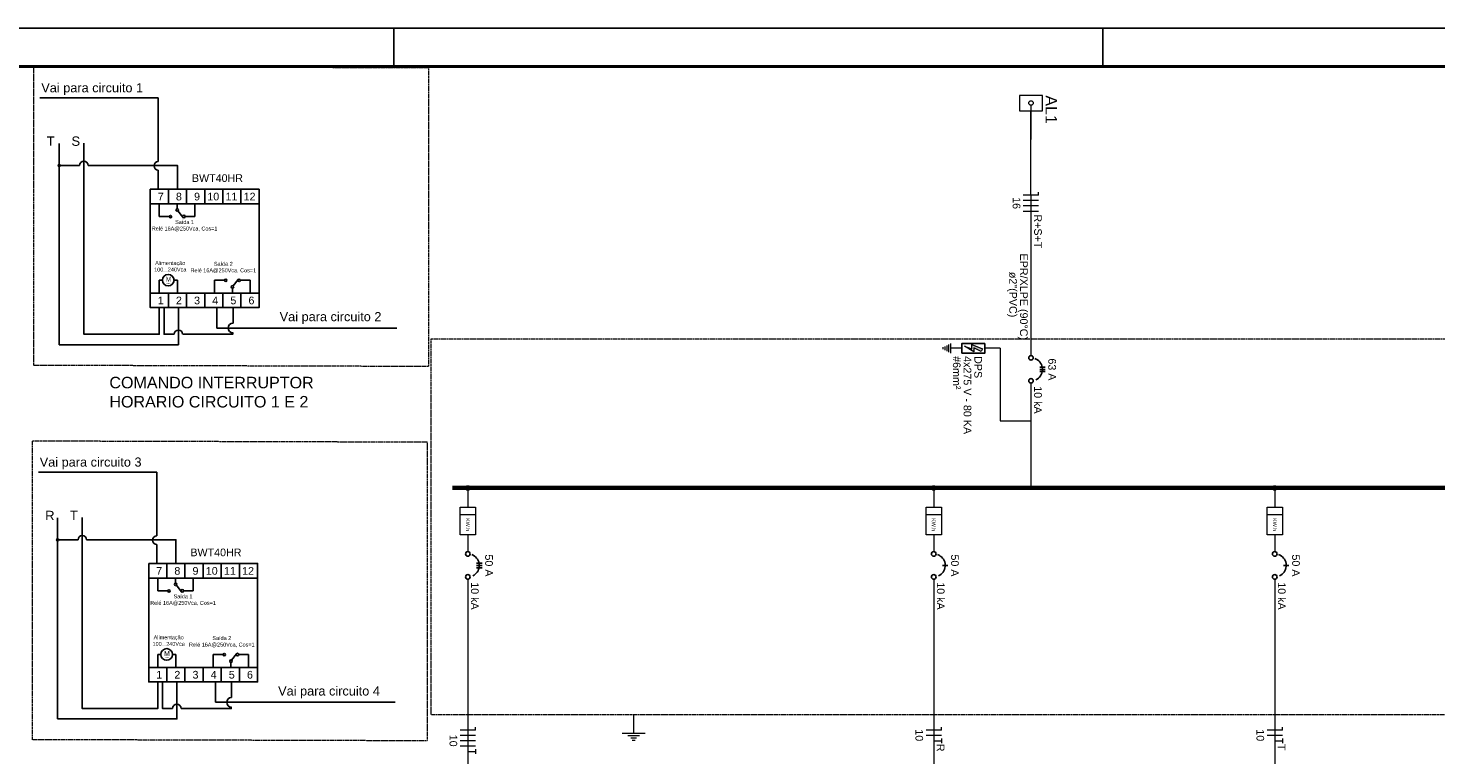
# Paper-space layout '009.DiagramasUnifilares.R00' of a CAD drawing. Header units: millimetres. Extents: x -8768 to 2147, y 15 to 4218.
# Tile 7 of 8: x 1496 to 1864, y 246 to 435. Entities that reach past the tile are written whole.
import ezdxf
from ezdxf.enums import TextEntityAlignment as Align

# ---------------------------------------------------------------- set-up
doc = ezdxf.new("R2010")
doc.units = ezdxf.units.MM
doc.header["$LTSCALE"] = 0.5
doc.linetypes.add('JIS_02_1.2', pattern=[0.25, 0.125, -0.125])
for name, color, linetype, lineweight in [('DI-Barramento', 6, 'Continuous', 60), ('DI-Disjuntor', 1, 'Continuous', 25), ('DI-Fios', 7, 'Continuous', 15), ('DI-Linhas do diagrama', 7, 'Continuous', 15), ('DI-Pontilhado', 7, 'JIS_02_1.2', 9), ('DI-Textos do diagrama', 7, 'Continuous', 9), ('DI-Títulos', 7, 'Continuous', 9)]:
    doc.layers.add(name, color=color, linetype=linetype, lineweight=lineweight)
doc.layers.add('EL_Pranchas', color=7, linetype='Continuous')
doc.layers.add('EXP_Pranchas', color=7, linetype='Continuous')
doc.styles.add('arial', font='arial.ttf')
doc.styles.add('Calibri', font='arial.ttf')
doc.styles.add('TRINIDAD', font='arial.ttf')

# ---------------------------------------------------------------- blocks, each defined once
blk = doc.blocks.new('*U35')
at = {"layer": 'EXP_Pranchas'}
for p, q in [((-555, 410), (-555, 420)), ((-370, 410), (-370, 420))]:
    blk.add_line(p, q, dxfattribs=at)
blk.add_lwpolyline([(0, 0), (-1000, 0), (-1000, 420), (0, 420)], close=True, dxfattribs=at)
at = {"layer": 'EXP_Pranchas', "const_width": 0.8}
blk.add_lwpolyline([(-975, 10), (-10, 10), (-10, 410), (-975, 410)], close=True, dxfattribs=at)

psp = doc.layouts.new('009.DiagramasUnifilares.R00')

# ---------------------------------------------------------------- hatches: boundary and pattern name
h = psp.add_hatch(color=256)
h.dxf.hatch_style = 1
edge = h.paths.add_edge_path()
edge.add_arc((1504.45, 399.63), 0.291, 0, 360)
h = psp.add_hatch(color=256)
h.dxf.hatch_style = 1
edge = h.paths.add_edge_path()
edge.add_arc((1504.04, 301.97), 0.291, 0, 360)
at = {"layer": 'DI-Linhas do diagrama', "linetype": 'Continuous'}
for points in [[(1611.09, 314.89), (1611.14, 314.89), (1611.2, 314.9), (1611.25, 314.91), (1611.3, 314.92), (1611.35, 314.94), (1611.39, 314.97), (1611.44, 315), (1611.48, 315.03), (1611.52, 315.06), (1611.55, 315.1), (1611.58, 315.14), (1611.61, 315.19), (1611.64, 315.23), (1611.66, 315.28), (1611.67, 315.33), (1611.68, 315.38), (1611.69, 315.43), (1611.69, 315.49), (1611.69, 315.54), (1611.68, 315.59), (1611.67, 315.64), (1611.66, 315.69), (1611.64, 315.74), (1611.61, 315.79), (1611.58, 315.83), (1611.55, 315.87), (1611.52, 315.91), (1611.48, 315.95), (1611.44, 315.98), (1611.39, 316.01), (1611.35, 316.03), (1611.3, 316.05), (1611.25, 316.07), (1611.2, 316.08), (1611.14, 316.08), (1611.09, 316.09), (1611.04, 316.08), (1610.99, 316.08), (1610.94, 316.07), (1610.89, 316.05), (1610.84, 316.03), (1610.79, 316.01), (1610.75, 315.98), (1610.71, 315.95), (1610.67, 315.91), (1610.63, 315.87), (1610.6, 315.83), (1610.57, 315.79), (1610.55, 315.74), (1610.53, 315.69), (1610.51, 315.64), (1610.5, 315.59), (1610.49, 315.54), (1610.49, 315.49), (1610.49, 315.43), (1610.5, 315.38), (1610.51, 315.33), (1610.53, 315.28), (1610.55, 315.23), (1610.57, 315.19), (1610.6, 315.14), (1610.63, 315.1), (1610.67, 315.06), (1610.71, 315.03), (1610.75, 315), (1610.79, 314.97), (1610.84, 314.94), (1610.89, 314.92), (1610.94, 314.91), (1610.99, 314.9), (1611.04, 314.89)], [(1732.67, 314.89), (1732.72, 314.89), (1732.77, 314.9), (1732.82, 314.91), (1732.87, 314.92), (1732.92, 314.94), (1732.97, 314.97), (1733.01, 315), (1733.05, 315.03), (1733.09, 315.06), (1733.13, 315.1), (1733.16, 315.14), (1733.19, 315.19), (1733.21, 315.23), (1733.23, 315.28), (1733.25, 315.33), (1733.26, 315.38), (1733.26, 315.43), (1733.27, 315.49), (1733.26, 315.54), (1733.26, 315.59), (1733.25, 315.64), (1733.23, 315.69), (1733.21, 315.74), (1733.19, 315.79), (1733.16, 315.83), (1733.13, 315.87), (1733.09, 315.91), (1733.05, 315.95), (1733.01, 315.98), (1732.97, 316.01), (1732.92, 316.03), (1732.87, 316.05), (1732.82, 316.07), (1732.77, 316.08), (1732.72, 316.08), (1732.67, 316.09), (1732.61, 316.08), (1732.56, 316.08), (1732.51, 316.07), (1732.46, 316.05), (1732.41, 316.03), (1732.37, 316.01), (1732.32, 315.98), (1732.28, 315.95), (1732.24, 315.91), (1732.21, 315.87), (1732.18, 315.83), (1732.15, 315.79), (1732.12, 315.74), (1732.1, 315.69), (1732.09, 315.64), (1732.08, 315.59), (1732.07, 315.54), (1732.07, 315.49), (1732.07, 315.43), (1732.08, 315.38), (1732.09, 315.33), (1732.1, 315.28), (1732.12, 315.23), (1732.15, 315.19), (1732.18, 315.14), (1732.21, 315.1), (1732.24, 315.06), (1732.28, 315.03), (1732.32, 315), (1732.37, 314.97), (1732.41, 314.94), (1732.46, 314.92), (1732.51, 314.91), (1732.56, 314.9), (1732.61, 314.89)], [(1821.67, 314.89), (1821.72, 314.89), (1821.77, 314.9), (1821.82, 314.91), (1821.87, 314.92), (1821.92, 314.94), (1821.97, 314.97), (1822.01, 315), (1822.05, 315.03), (1822.09, 315.06), (1822.13, 315.1), (1822.16, 315.14), (1822.19, 315.19), (1822.21, 315.23), (1822.23, 315.28), (1822.25, 315.33), (1822.26, 315.38), (1822.26, 315.43), (1822.27, 315.49), (1822.26, 315.54), (1822.26, 315.59), (1822.25, 315.64), (1822.23, 315.69), (1822.21, 315.74), (1822.19, 315.79), (1822.16, 315.83), (1822.13, 315.87), (1822.09, 315.91), (1822.05, 315.95), (1822.01, 315.98), (1821.97, 316.01), (1821.92, 316.03), (1821.87, 316.05), (1821.82, 316.07), (1821.77, 316.08), (1821.72, 316.08), (1821.67, 316.09), (1821.61, 316.08), (1821.56, 316.08), (1821.51, 316.07), (1821.46, 316.05), (1821.41, 316.03), (1821.37, 316.01), (1821.32, 315.98), (1821.28, 315.95), (1821.24, 315.91), (1821.21, 315.87), (1821.18, 315.83), (1821.15, 315.79), (1821.12, 315.74), (1821.1, 315.69), (1821.09, 315.64), (1821.08, 315.59), (1821.07, 315.54), (1821.07, 315.49), (1821.07, 315.43), (1821.08, 315.38), (1821.09, 315.33), (1821.1, 315.28), (1821.12, 315.23), (1821.15, 315.19), (1821.18, 315.14), (1821.21, 315.1), (1821.24, 315.06), (1821.28, 315.03), (1821.32, 315), (1821.37, 314.97), (1821.41, 314.94), (1821.46, 314.92), (1821.51, 314.91), (1821.56, 314.9), (1821.61, 314.89)]]:
    psp.add_hatch(color=9, dxfattribs=at).paths.add_polyline_path(points)
at = {"layer": 'DI-Textos do diagrama', "linetype": 'Continuous'}
psp.add_hatch(color=7, dxfattribs=at).paths.add_polyline_path([(1745.09, 351.09), (1743.11, 352.09), (1743.11, 350.99), (1740.71, 352.49), (1742.63, 351.79), (1742.63, 352.94), (1745.39, 351.79)])

# ---------------------------------------------------------------- linework, layer by layer
at = {"color": 1}
for p, q in [((1530.32, 417.28), (1499.43, 417.28)), ((1530.32, 400.63), (1530.32, 417.28)), ((1530.32, 393.45), (1530.32, 398.38)), ((1545.62, 362.54), (1545.62, 357.23)), ((1545.62, 357.23), (1592.57, 357.23)), ((1529.91, 319.62), (1499.03, 319.62)), ((1529.91, 302.97), (1529.91, 319.62)), ((1529.91, 295.79), (1529.91, 300.72)), ((1545.22, 264.88), (1545.22, 259.57)), ((1545.22, 259.57), (1592.16, 259.57))]:
    psp.add_line(p, q, dxfattribs=at)
for p, q in [((1504.45, 387.33), (1504.45, 405.38)), ((1510.89, 387.33), (1510.89, 405.44)), ((1530.58, 389.63), (1530.58, 386.29)), ((1535.22, 389.63), (1535.22, 388.35)), ((1539.84, 389.63), (1539.84, 386.31)), ((1530.58, 386.29), (1533.2, 386.29)), ((1535.42, 387.76), (1536.7, 386.11)), ((1539.84, 386.31), (1537.32, 386.31)), ((1530.58, 366.35), (1530.58, 369.71)), ((1530.58, 369.71), (1531.38, 369.71)), ((1535.32, 369.74), (1534.43, 369.74)), ((1535.32, 366.35), (1535.32, 369.74)), ((1545, 366.35), (1545, 369.69)), ((1545, 369.69), (1547.62, 369.69)), ((1549.64, 366.35), (1549.64, 367.64)), ((1549.84, 368.23), (1551.12, 369.88)), ((1554.26, 369.67), (1551.73, 369.67)), ((1554.26, 366.35), (1554.26, 369.67)), ((1549.81, 362.54), (1549.81, 358.47)), ((1504.04, 289.67), (1504.04, 307.72)), ((1510.48, 289.67), (1510.48, 307.78)), ((1530.18, 291.97), (1530.18, 288.64)), ((1534.82, 291.97), (1534.82, 290.69)), ((1539.44, 291.97), (1539.44, 288.66)), ((1530.18, 288.64), (1532.8, 288.64)), ((1535.02, 290.1), (1536.3, 288.45)), ((1539.44, 288.66), (1536.91, 288.66)), ((1530.18, 268.69), (1530.18, 272.05)), ((1530.18, 272.05), (1530.97, 272.05)), ((1534.91, 272.08), (1534.02, 272.08)), ((1534.91, 268.69), (1534.91, 272.08)), ((1544.59, 268.69), (1544.59, 272.03)), ((1544.59, 272.03), (1547.21, 272.03)), ((1549.43, 270.57), (1550.71, 272.22)), ((1553.86, 272.01), (1551.33, 272.01)), ((1553.86, 268.69), (1553.86, 272.01)), ((1549.23, 268.69), (1549.23, 269.98)), ((1549.4, 264.88), (1549.4, 260.81))]:
    psp.add_line(p, q)
for points in [[(1509.77, 399.63), (1504.45, 399.63)], [(1535.32, 393.45), (1535.32, 399.63), (1512.01, 399.63)], [(1504.45, 387.33), (1504.45, 352.88)], [(1530.58, 362.54), (1530.58, 355.59), (1510.89, 355.59), (1510.89, 387.33)], [(1535.55, 362.54), (1535.55, 352.88), (1504.45, 352.88)], [(1531.83, 362.54), (1531.83, 355.59), (1534.43, 355.59)], [(1536.68, 355.59), (1549.76, 355.59), (1549.77, 355.99)], [(1509.36, 301.97), (1504.04, 301.97)], [(1534.91, 295.79), (1534.91, 301.97), (1511.61, 301.97)], [(1504.04, 289.67), (1504.04, 255.22)], [(1530.18, 264.88), (1530.18, 257.93), (1510.48, 257.93), (1510.48, 289.67)], [(1535.15, 264.88), (1535.15, 255.22), (1504.04, 255.22)], [(1531.42, 264.88), (1531.42, 257.93), (1534.02, 257.93)], [(1536.27, 257.93), (1549.35, 257.93), (1549.37, 258.33)]]:
    psp.add_lwpolyline(points)
for points in [[(1528.22, 393.45), (1556.63, 393.45), (1556.63, 362.54), (1528.22, 362.54)], [(1528.22, 393.45), (1532.95, 393.45), (1532.95, 389.63), (1528.22, 389.63)], [(1532.95, 393.45), (1537.69, 393.45), (1537.69, 389.63), (1532.95, 389.63)], [(1537.69, 393.45), (1542.42, 393.45), (1542.42, 389.63), (1537.69, 389.63)], [(1542.42, 393.45), (1547.16, 393.45), (1547.16, 389.63), (1542.42, 389.63)], [(1547.16, 393.45), (1551.89, 393.45), (1551.89, 389.63), (1547.16, 389.63)], [(1551.89, 393.45), (1556.63, 393.45), (1556.63, 389.63), (1551.89, 389.63)], [(1528.22, 366.35), (1532.95, 366.35), (1532.95, 362.54), (1528.22, 362.54)], [(1532.95, 366.35), (1537.69, 366.35), (1537.69, 362.54), (1532.95, 362.54)], [(1537.69, 366.35), (1542.42, 366.35), (1542.42, 362.54), (1537.69, 362.54)], [(1542.42, 366.35), (1547.16, 366.35), (1547.16, 362.54), (1542.42, 362.54)], [(1547.16, 366.35), (1551.89, 366.35), (1551.89, 362.54), (1547.16, 362.54)], [(1551.89, 366.35), (1556.63, 366.35), (1556.63, 362.54), (1551.89, 362.54)], [(1527.81, 295.79), (1556.22, 295.79), (1556.22, 264.88), (1527.81, 264.88)], [(1527.81, 295.79), (1532.55, 295.79), (1532.55, 291.97), (1527.81, 291.97)], [(1532.55, 295.79), (1537.28, 295.79), (1537.28, 291.97), (1532.55, 291.97)], [(1537.28, 295.79), (1542.02, 295.79), (1542.02, 291.97), (1537.28, 291.97)], [(1542.02, 295.79), (1546.75, 295.79), (1546.75, 291.97), (1542.02, 291.97)], [(1546.75, 295.79), (1551.49, 295.79), (1551.49, 291.97), (1546.75, 291.97)], [(1551.49, 295.79), (1556.22, 295.79), (1556.22, 291.97), (1551.49, 291.97)], [(1527.81, 268.69), (1532.55, 268.69), (1532.55, 264.88), (1527.81, 264.88)], [(1532.55, 268.69), (1537.28, 268.69), (1537.28, 264.88), (1532.55, 264.88)], [(1537.28, 268.69), (1542.02, 268.69), (1542.02, 264.88), (1537.28, 264.88)], [(1542.02, 268.69), (1546.75, 268.69), (1546.75, 264.88), (1542.02, 264.88)], [(1546.75, 268.69), (1551.49, 268.69), (1551.49, 264.88), (1546.75, 264.88)], [(1551.49, 268.69), (1556.22, 268.69), (1556.22, 264.88), (1551.49, 264.88)]]:
    psp.add_lwpolyline(points, close=True)
for centre, radius in [((1504.45, 399.63), 0.291), ((1533.5, 386.31), 0.302), ((1535.25, 388.02), 0.322), ((1536.97, 386.32), 0.342), ((1532.9, 369.71), 1.52), ((1547.92, 369.68), 0.302), ((1549.66, 367.96), 0.322), ((1551.39, 369.67), 0.342), ((1504.04, 301.97), 0.291), ((1534.84, 290.37), 0.322), ((1533.1, 288.65), 0.302), ((1536.57, 288.66), 0.342), ((1532.5, 272.05), 1.52), ((1547.51, 272.02), 0.302), ((1550.98, 272.01), 0.342), ((1549.26, 270.3), 0.322)]:
    psp.add_circle(centre, radius)
for centre, radius, start, end in [((1510.89, 399.63), 1.12, 0, 180), ((1535.55, 355.59), 1.12, 0, 180), ((1549.81, 357.23), 1.24, 90, 270), ((1510.48, 301.97), 1.12, 0, 180), ((1535.15, 257.93), 1.12, 0, 180), ((1549.4, 259.57), 1.24, 90, 270)]:
    psp.add_arc(centre, radius, start, end)
for centre in [(1530.32, 399.51), (1529.91, 301.85)]:
    psp.add_arc(centre, 1.12, 90, 270, dxfattribs=at)
at = {"layer": 'DI-Barramento'}
psp.add_line((1909.02, 315.49), (1607.09, 315.49), dxfattribs=at)
at = {"layer": 'DI-Disjuntor'}
for p, q in [((1761.75, 347.04), (1760.35, 347.04)), ((1761.75, 346.44), (1760.35, 346.44)), ((1761.75, 345.84), (1760.35, 345.84)), ((1614.79, 295.89), (1613.39, 295.89)), ((1614.79, 295.29), (1613.39, 295.29)), ((1614.79, 294.69), (1613.39, 294.69)), ((1736.37, 295.29), (1734.97, 295.29)), ((1825.37, 295.29), (1823.97, 295.29))]:
    psp.add_line(p, q, dxfattribs=at)
for points in [[(1746.05, 353.19), (1746.05, 350.69), (1740.05, 350.69), (1740.05, 353.19), (1746.05, 353.19)], [(1759.32, 343.72), (1759.67, 343.91), (1759.98, 344.14), (1760.27, 344.41), (1760.51, 344.72), (1760.72, 345.06), (1760.87, 345.41), (1760.98, 345.79), (1761.04, 346.18), (1761.05, 346.57), (1761.01, 346.96), (1760.92, 347.34), (1760.77, 347.71), (1760.58, 348.05), (1760.35, 348.37), (1760.08, 348.65), (1759.77, 348.9), (1759.44, 349.1), (1759.08, 349.26)], [(1612.36, 292.57), (1612.7, 292.76), (1613.02, 292.99), (1613.3, 293.26), (1613.55, 293.57), (1613.75, 293.9), (1613.91, 294.26), (1614.02, 294.64), (1614.08, 295.03), (1614.09, 295.42), (1614.05, 295.81), (1613.95, 296.19), (1613.81, 296.55), (1613.62, 296.9), (1613.39, 297.22), (1613.12, 297.5), (1612.81, 297.74), (1612.48, 297.95), (1612.12, 298.11)], [(1733.93, 292.57), (1734.28, 292.76), (1734.6, 292.99), (1734.88, 293.26), (1735.12, 293.57), (1735.33, 293.9), (1735.49, 294.26), (1735.6, 294.64), (1735.66, 295.03), (1735.66, 295.42), (1735.62, 295.81), (1735.53, 296.19), (1735.39, 296.55), (1735.2, 296.9), (1734.96, 297.22), (1734.69, 297.5), (1734.39, 297.74), (1734.05, 297.95), (1733.69, 298.11)], [(1822.93, 292.57), (1823.28, 292.76), (1823.6, 292.99), (1823.88, 293.26), (1824.12, 293.57), (1824.33, 293.9), (1824.49, 294.26), (1824.6, 294.64), (1824.66, 295.03), (1824.66, 295.42), (1824.62, 295.81), (1824.53, 296.19), (1824.39, 296.55), (1824.2, 296.9), (1823.96, 297.22), (1823.69, 297.5), (1823.39, 297.74), (1823.05, 297.95), (1822.69, 298.11)]]:
    psp.add_lwpolyline(points, dxfattribs=at)
for centre in [(1758.05, 349.44), (1758.05, 343.44), (1611.09, 298.29), (1732.67, 298.29), (1821.67, 298.29), (1611.09, 292.29), (1732.67, 292.29), (1821.67, 292.29)]:
    psp.add_circle(centre, 0.6, dxfattribs=at)
at = {"layer": 'DI-Fios'}
for p, q in [((1760.05, 391.87), (1756.05, 391.87)), ((1760.05, 390.47), (1756.05, 390.47)), ((1760.05, 391.87), (1760.05, 392.67)), ((1760.05, 389.07), (1756.05, 389.07)), ((1760.05, 387.67), (1756.05, 387.67)), ((1613.09, 252.33), (1609.09, 252.33)), ((1613.09, 250.93), (1609.09, 250.93)), ((1613.09, 252.33), (1613.09, 253.13)), ((1734.67, 252.33), (1730.67, 252.33)), ((1734.67, 250.93), (1730.67, 250.93)), ((1734.67, 252.33), (1734.67, 253.13)), ((1734.67, 250.17), (1734.67, 248.89)), ((1823.67, 252.33), (1819.67, 252.33)), ((1823.67, 250.93), (1819.67, 250.93)), ((1823.67, 252.33), (1823.67, 253.13)), ((1823.67, 250.17), (1823.67, 248.89)), ((1613.09, 249.53), (1609.09, 249.53)), ((1613.09, 248.13), (1609.09, 248.13)), ((1611.09, 246.73), (1613.09, 246.73)), ((1613.09, 247.37), (1613.09, 246.09)), ((1732.67, 249.53), (1734.67, 249.53)), ((1821.67, 249.53), (1823.67, 249.53))]:
    psp.add_line(p, q, dxfattribs=at)
at = {"layer": 'DI-Linhas do diagrama'}
for p, q in [((1758.05, 415.33), (1758.05, 413.93)), ((1758.05, 413.93), (1758.05, 406.41)), ((1758.05, 391.87), (1758.05, 413.93)), ((1758.05, 391.87), (1758.05, 387.67)), ((1758.05, 387.67), (1758.05, 366.11)), ((1758.05, 366.11), (1758.05, 350.04)), ((1736.05, 352.69), (1736.05, 351.19)), ((1736.55, 352.94), (1736.55, 350.94)), ((1737.05, 353.19), (1737.05, 350.69)), ((1735.05, 352.19), (1735.05, 351.69)), ((1735.55, 352.44), (1735.55, 351.44)), ((1740.05, 351.94), (1737.05, 351.94)), ((1750.05, 351.94), (1746.05, 351.94)), ((1750.05, 351.94), (1750.05, 350.04)), ((1750.05, 350.04), (1750.05, 342.84)), ((1750.05, 342.84), (1750.05, 332.98)), ((1758.05, 342.84), (1758.05, 332.98)), ((1758.05, 342.84), (1758.05, 325.49)), ((1750.05, 332.98), (1758.05, 332.98)), ((1758.05, 325.49), (1758.05, 320.49)), ((1758.05, 320.49), (1758.05, 315.49)), ((1611.09, 314.89), (1611.09, 310.49)), ((1732.67, 314.89), (1732.67, 310.49)), ((1821.67, 314.89), (1821.67, 310.49)), ((1613.09, 308.49), (1609.09, 308.49)), ((1734.67, 308.49), (1730.67, 308.49)), ((1823.67, 308.49), (1819.67, 308.49)), ((1611.09, 303.29), (1611.09, 298.89)), ((1732.67, 303.29), (1732.67, 298.89)), ((1821.67, 303.29), (1821.67, 298.89)), ((1611.09, 291.69), (1611.09, 252.33)), ((1732.67, 291.69), (1732.67, 252.33)), ((1821.67, 291.69), (1821.67, 252.33)), ((1611.09, 252.33), (1611.09, 246.73)), ((1732.67, 252.33), (1732.67, 249.53)), ((1821.67, 252.33), (1821.67, 249.53)), ((1611.09, 246.73), (1611.09, 225.17)), ((1732.67, 249.53), (1732.67, 234.09)), ((1821.67, 249.53), (1821.67, 234.27))]:
    psp.add_line(p, q, dxfattribs=at)
for points in [[(1755.05, 417.93), (1755.05, 413.93), (1761.05, 413.93), (1761.05, 417.93), (1755.05, 417.93)], [(1613.09, 310.49), (1613.09, 303.29), (1609.09, 303.29), (1609.09, 310.49), (1613.09, 310.49)], [(1734.67, 310.49), (1734.67, 303.29), (1730.67, 303.29), (1730.67, 310.49), (1734.67, 310.49)], [(1823.67, 310.49), (1823.67, 303.29), (1819.67, 303.29), (1819.67, 310.49), (1823.67, 310.49)]]:
    psp.add_lwpolyline(points, dxfattribs=at)
for centre in [(1758.05, 415.93), (1611.09, 315.49), (1611.09, 315.49), (1732.67, 315.49), (1732.67, 315.49), (1821.67, 315.49), (1821.67, 315.49)]:
    psp.add_circle(centre, 0.6, dxfattribs=at)
at = {"layer": 'DI-Pontilhado'}
for points in [[(1497.86, 425.46), (1600.86, 425.17), (1600.86, 347.18), (1497.86, 347.48)], [(1497.45, 327.8), (1600.45, 327.51), (1600.45, 249.52), (1497.45, 249.82)]]:
    psp.add_lwpolyline(points, close=True, dxfattribs=at)
psp.add_lwpolyline([(1918.32, 354.39), (1918.32, 256.33), (1601.49, 256.33), (1601.49, 354.39), (1918.32, 354.39)], dxfattribs=at)
at = {"layer": 'DI-Textos do diagrama'}
for p, q in [((1654.35, 256.33), (1654.35, 251.53)), ((1651.35, 251.53), (1657.35, 251.53)), ((1652.85, 250.93), (1655.85, 250.93)), ((1653.6, 250.33), (1655.1, 250.33)), ((1653.98, 249.73), (1654.73, 249.73))]:
    psp.add_line(p, q, dxfattribs=at)
psp.add_lwpolyline([(1745.09, 351.09), (1743.11, 352.09), (1743.11, 350.99), (1740.71, 352.49), (1742.63, 351.79), (1742.63, 352.94), (1745.39, 351.79), (1745.09, 351.09)], dxfattribs=at)

# ---------------------------------------------------------------- block references
at = {"layer": 'EL_Pranchas'}
psp.add_blockref('*U35', (2146.82, 15.46), dxfattribs=at)

# ---------------------------------------------------------------- texts
at = {"linetype": 'Continuous', "style": 'TRINIDAD'}
for s, p in [('T', (1501.2, 405.98)), ('S', (1507.64, 405.98)), ('R', (1500.79, 308.32)), ('T', (1507.24, 308.32))]:
    psp.add_text(s, height=2.44, dxfattribs=at).set_placement(p, align=Align.MIDDLE_LEFT)
at = {"color": 1, "char_height": 1.996, "attachment_point": 1, "style": 'arial'}
for insert in [(1539.09, 397.34), (1538.69, 299.68)]:
    psp.add_mtext_dynamic_manual_height_columns('BWT40HR', width=24.0828, gutter_width=9.98, heights=[0], dxfattribs=dict(at, insert=insert))
at = {"attachment_point": 1, "style": 'arial'}
for s, width, gutter_width, insert, char_height in [('7', 1.5613, 9.98, (1530.18, 392.52), 2), ('8', 1.5613, 9.98, (1534.91, 392.52), 2), ('9', 1.5613, 9.98, (1539.65, 392.52), 2), ('10', 1.5613, 9.98, (1543.11, 392.52), 1.996), ('11', 1.5613, 9.98, (1547.85, 392.52), 1.996), ('12', 1.5613, 9.98, (1552.58, 392.52), 1.996), ('\\pxsm1,qc;Saída 1\\PRelé 16A@250Vca, Cos=1', 17.8054, 5.11, (1528.27, 385.39), 1.0219), ('\\pxsm1,qc;Alimentação\\P100...240Vca', 13.0787, 5.11, (1526.89, 374.7), 1.0219), ('\\pxsm1,qc;Saída 2\\PRelé 16A@250Vca, Cos=1', 17.8054, 5.11, (1538.38, 374.49), 1.0219), ('\\pxsm0.5,qc;M\\P~', 2.3574, 6.39, (1531.8, 370.62), 1.2773), ('1', 1.5613, 9.98, (1530.18, 365.42), 2), ('2', 1.5613, 9.98, (1534.91, 365.42), 2), ('3', 1.5613, 9.98, (1539.65, 365.42), 2), ('4', 1.5613, 9.98, (1544.38, 365.42), 2), ('5', 1.5613, 9.98, (1549.12, 365.42), 2), ('6', 1.5613, 9.98, (1553.85, 365.42), 2), ('7', 1.5613, 9.98, (1529.77, 294.86), 2), ('8', 1.5613, 9.98, (1534.5, 294.86), 2), ('9', 1.5613, 9.98, (1539.24, 294.86), 2), ('10', 1.5613, 9.98, (1542.71, 294.86), 1.996), ('11', 1.5613, 9.98, (1547.44, 294.86), 1.996), ('12', 1.5613, 9.98, (1552.18, 294.86), 1.996), ('\\pxsm1,qc;Saída 1\\PRelé 16A@250Vca, Cos=1', 17.8054, 5.11, (1527.86, 287.73), 1.0219), ('\\pxsm1,qc;Alimentação\\P100...240Vca', 13.0787, 5.11, (1526.48, 277.04), 1.0219), ('\\pxsm1,qc;Saída 2\\PRelé 16A@250Vca, Cos=1', 17.8054, 5.11, (1537.98, 276.84), 1.0219), ('\\pxsm0.5,qc;M\\P~', 2.3574, 6.39, (1531.39, 272.96), 1.2773), ('1', 1.5613, 9.98, (1529.77, 267.77), 2), ('2', 1.5613, 9.98, (1534.5, 267.77), 2), ('3', 1.5613, 9.98, (1539.24, 267.77), 2), ('4', 1.5613, 9.98, (1543.98, 267.77), 2), ('5', 1.5613, 9.98, (1548.71, 267.77), 2), ('6', 1.5613, 9.98, (1553.45, 267.77), 2)]:
    psp.add_mtext_dynamic_manual_height_columns(s, width=width, gutter_width=gutter_width, heights=[0], dxfattribs=dict(at, insert=insert, char_height=char_height))
at = {"layer": 'DI-Textos do diagrama', "char_height": 2.376, "width": 199.3534, "attachment_point": 7, "line_spacing_factor": 0.6, "style": 'Calibri'}
for s, insert in [('Vai para circuito 1', (1499.78, 418.01)), ('Vai para circuito 2', (1561.98, 358.29)), ('Vai para circuito 3', (1499.37, 320.35)), ('Vai para circuito 4', (1561.58, 260.63))]:
    psp.add_mtext(s, dxfattribs=dict(at, insert=insert))
at = {"layer": 'DI-Textos do diagrama', "attachment_point": 7, "rotation": 270, "line_spacing_factor": 0.6, "style": 'Calibri'}
for s, insert, char_height, width in [('16', (1753.25, 391.37), 2, 6.385), ('R+S+T', (1758.85, 386.87), 2, 15.6695), ('EPR/XLPE (90%%dC)', (1754.59, 376.64), 2, 42.0958), ('ø2"(PVC)', (1751.79, 371.88), 2, 23.0723), ('#6mm²', (1737.65, 349.89), 2, 18.5164), ('4x275 V - 80 KA', (1740.45, 349.89), 2, 40.0075), ('DPS', (1743.25, 349.89), 2, 10.0282), ('63 A', (1762.55, 349.3), 2, 11.4554), ('10 kA', (1758.85, 342.04), 2, 14.3211), ('KW.h', (1610.59, 307.61), 1, 6.8939), ('KW.h', (1732.17, 307.61), 1, 6.8939), ('KW.h', (1821.17, 307.61), 1, 6.8939), ('50 A', (1615.59, 298.15), 2, 11.4554), ('50 A', (1737.17, 298.15), 2, 11.4554), ('50 A', (1826.17, 298.15), 2, 11.4554), ('10 kA', (1611.89, 290.89), 2, 14.3211), ('10 kA', (1733.47, 290.89), 2, 14.3211), ('10 kA', (1822.47, 290.89), 2, 14.3211), ('10', (1606.29, 251.12), 2, 6.385), ('10', (1727.87, 252.52), 2, 6.385), ('10', (1816.87, 252.52), 2, 6.385), ('R', (1733.47, 248.73), 2, 3.4216), ('T', (1822.47, 248.73), 2, 3.0723)]:
    psp.add_mtext(s, dxfattribs=dict(at, insert=insert, char_height=char_height, width=width))
at = {"layer": 'DI-Títulos', "insert": (1761.85, 417.93), "char_height": 3, "width": 14.231, "attachment_point": 7, "rotation": 270, "line_spacing_factor": 0.6, "style": 'Calibri'}
psp.add_mtext('AL1', dxfattribs=at)
at = {"layer": 'DI-Títulos', "insert": (1517.55, 336.45), "char_height": 3, "width": 63.8959, "attachment_point": 7, "line_spacing_factor": 0.6, "style": 'Calibri'}
psp.add_mtext('\\pxsm1,t10;COMANDO INTERRUPTOR HORARIO CIRCUITO 1 E 2', dxfattribs=at)

doc.saveas('drawing.dxf')
